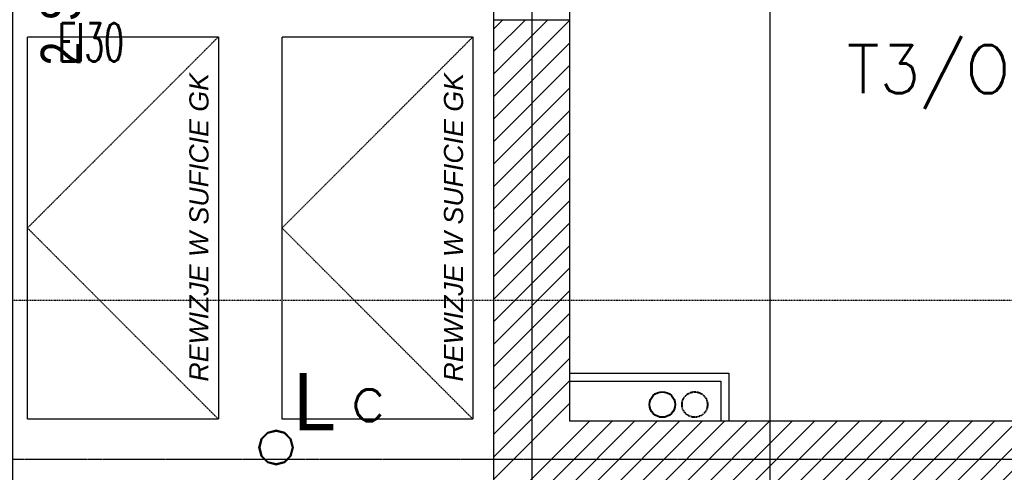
# Model space of a CAD drawing. Header units: millimetres. Extents: x 69081 to 158617, y -37521 to -9534.
# Tile 216 of 256: x 113847 to 114157, y -20178 to -20036. Entities that reach past the tile are written whole.
import ezdxf
from ezdxf.enums import TextEntityAlignment as Align

# ---------------------------------------------------------------- set-up
doc = ezdxf.new("R2010")
doc.units = ezdxf.units.MM
for name, pattern in [('DASHED', [0.75, 0.5, -0.25]), ('DO', [0.8, 0.6, -0.1, 0, -0.1]), ('DP', [0.5, 0.3, -0.2]), ('MP', [0.25, 0.15, -0.1])]:
    doc.linetypes.add(name, pattern=pattern)
for name, color, linetype in [('0_oświetlenie', 7, 'Continuous'), ('A-OSI', 8, 'DO'), ('A-SCI', 7, 'Continuous'), ('A_GSA_GK', 2, 'Continuous'), ('B-widok', 9, 'Continuous'), ('BZ_sym', 7, 'Continuous'), ('E_Oświetlenie - Numer obwodu', 1, 'Continuous'), ('E_Oświetlenie - Opis', 4, 'Continuous'), ('JS_OLKA KONSTR', 231, 'Continuous'), ('JS_p.poż.', 240, 'Continuous'), ('R-----OP', 1, 'Continuous'), ('R-----WY', 1, 'Continuous')]:
    doc.layers.add(name, color=color, linetype=linetype)
doc.layers.add('IS_Działka (powrotna)', color=5, linetype='DASHED', lineweight=40, true_color=0x0000ff)
doc.layers.add('IS_Grzejnik', color=15, linetype='Continuous', lineweight=5)
doc.layers.add('IS_Pion1', color=7, linetype='Continuous', lineweight=5)
doc.layers.get('R-----WY').off()
doc.styles.add('BIKTS', font='bikromsw.shx', dxfattribs={"width": 0.85})
doc.styles.add('ROMANS', font='romans.shx', dxfattribs={"height": 1})
doc.styles.add('SIMPLEX', font='simplex', dxfattribs={"width": 0.85})
doc.styles.add('SŁAWKA', font='simplex.shx', dxfattribs={"height": 12.5})
doc.styles.add('TableTextStyle', font='txt')

# ---------------------------------------------------------------- blocks, each defined once
blk = doc.blocks.new('osie')
at = {"layer": 'A-OSI'}
for p, q in [((19923.6, -41234.89), (19923.6, -43485.44)), ((19559.28, -43012.43), (20818.3, -43012.43))]:
    blk.add_line(p, q, dxfattribs=at)
blk = doc.blocks.new('symnadpr')
at = {"style": 'BIKTS', "width": 0.8}
blk.add_attdef('SZT_NADPR', text='', height=25, dxfattribs=at).set_placement((-48.74, -11.67), align=Align.RIGHT)
blk.add_attdef('NAZNADPR', (-42.6, -11.67), '', height=25, dxfattribs=at)
blk = doc.blocks.new('A$C04435ce7')
at = {"layer": 'BZ_sym'}
ref = blk.add_blockref('symnadpr', (3176.08, 1300.41), dxfattribs=dict(at, xscale=0.5, yscale=0.5, zscale=0.5, rotation=90))
ref.add_attrib('naznadpr', 'SBN120', (3182.33, 1278.91), dxfattribs={"height": 12.5, "rotation": 90, "style": 'BIKTS', "width": 0.8})
ref.add_attrib('szt_nadpr', '2', dxfattribs={"height": 12.5, "rotation": 90, "style": 'BIKTS', "width": 0.8}).set_placement((3182.33, 1272.46), align=Align.RIGHT)
blk = doc.blocks.new('grzejniki pietro 2')
at = {"layer": 'IS_Działka (powrotna)', "ltscale": 0.03}
blk.add_circle((20039.42, -42419.82), 4, dxfattribs=at)
at = {"layer": 'IS_Pion1', "color": 1, "lineweight": 40}
blk.add_circle((20029.23, -42419.82, 289.1), 4, dxfattribs=at)
blk = doc.blocks.new('A$C253e2aa0')
at = {"layer": 'B-widok', "color": 1, "linetype": 'MP'}
blk.add_lwpolyline([(0, 60), (120, 60), (120, 0), (0, 0), (0, 60)], dxfattribs=at)
at = {"layer": 'B-widok', "linetype": 'MP'}
blk.add_lwpolyline([(0, 0), (60, 60), (120, 0)], dxfattribs=at)
at = {"layer": 'R-----OP', "ltscale": 10, "insert": (11.78, 9.11, 36538.02), "char_height": 6, "width": 4709.9909, "attachment_point": 1, "style": 'SŁAWKA'}
blk.add_mtext('{\\fArial|b0|i1|c0|p34;REWIZJE W SUFICIE GK}', dxfattribs=at)
blk = doc.blocks.new('PRZEKROJE')
at = {"layer": 'R-----OP', "color": 121, "linetype": 'DP'}
blk.add_lwpolyline([(19889.14, -34118.77), (19788.52, -34118.77), (19788.52, -34118.77), (20055.1, -34118.77), (20055.1, -34118.77), (21600.08, -34118.77)], dxfattribs=at)
blk = doc.blocks.new('opis lamp')
at = {"layer": 'E_Oświetlenie - Numer obwodu', "style": 'SIMPLEX'}
blk.add_attdef('OBWÓD', text='', height=15, dxfattribs=at).set_placement((-9.46, -1.18), align=Align.CENTER)
at = {"layer": 'E_Oświetlenie - Opis', "style": 'SIMPLEX'}
blk.add_attdef('OPIS1', (55.72, 42.77), '', height=15, dxfattribs=at)

msp = doc.modelspace()

# ---------------------------------------------------------------- hatches: boundary and pattern name
at = {"layer": 'JS_p.poż.'}
h = msp.add_hatch(dxfattribs=at)
h.set_pattern_fill('ANSI31', color=256, scale=40, style=0)
h.set_pattern_definition([(45, (92505.235, -5855.9077), (-3.5355339, 3.5355339), [])])
h.paths.add_polyline_path([(114020.1267, -20035.5941), (113996.1267, -20035.5941), (113996.1415, -20185.5941), (114020.1415, -20161.5941)])
h.paths.add_polyline_path([(113996.1105, -19870.5941), (114020.1104, -19870.5941), (114020.1094, -19860.5941), (113996.1095, -19860.5941)])
h = msp.add_hatch(dxfattribs=at)
h.set_pattern_fill('ANSI31', color=256, scale=40, style=0)
h.set_pattern_definition([(45, (93330.235, -5855.9077), (-3.5355339, 3.5355339), [])])
h.paths.add_polyline_path([(114670.1415, -20185.5941), (114670.1415, -20161.607), (114020.1415, -20161.5941), (113996.1415, -20185.5941)])

# ---------------------------------------------------------------- linework, layer by layer
msp.add_lwpolyline([(111556.6836, -18844.1938), (111703.244, -18807.7598), (111981.0586, -20011.1069), (112126.2397, -19977.5892), (112217.3915, -20376.0176), (113845.1415, -20376.0176), (113845.1415, -18660.5941), (113996.1415, -18660.5941), (113996.1415, -20536.5941), (111947.4049, -20536.5941), (111556.4636, -18843.6979)])
at = {"color": 5, "elevation": 905.9057}
msp.add_lwpolyline([(114083.1242, -19266.7859), (117047.6443, -19266.7859), (117047.6443, -20337.187), (114083.1242, -20337.187)], close=True, dxfattribs=at)
at = {"layer": '0_oświetlenie'}
for points in [[(113922.433, -20169.8996, 0), (113923.1557, -20167.1994, 0)], [(113923.1557, -20167.1994, 0), (113922.433, -20169.8996, 0)], [(113923.1557, -20167.1994, 0), (113922.433, -20169.8996, 0)], [(113922.433, -20169.8996, 0), (113923.1557, -20167.1994, 0)], [(113923.1557, -20167.1994, 0), (113925.1322, -20165.2229, 0)], [(113925.1322, -20165.2229, 0), (113923.1557, -20167.1994, 0)], [(113925.1322, -20165.2229, 0), (113923.1557, -20167.1994, 0)], [(113923.1557, -20167.1994, 0), (113925.1322, -20165.2229, 0)], [(113923.3705, -20167.3244, 0), (113925.2572, -20165.4397, 0)], [(113925.2572, -20165.4397, 0), (113923.3705, -20167.3244, 0)], [(113925.2572, -20165.4397, 0), (113923.3705, -20167.3244, 0)], [(113923.3705, -20167.3244, 0), (113925.2572, -20165.4397, 0)], [(113925.1322, -20165.2229, 0), (113927.8315, -20164.4992, 0)], [(113927.8315, -20164.4992, 0), (113925.1322, -20165.2229, 0)], [(113927.8315, -20164.4992, 0), (113925.1322, -20165.2229, 0)], [(113925.1322, -20165.2229, 0), (113927.8315, -20164.4992, 0)], [(113925.2572, -20165.4397, 0), (113927.8315, -20164.7492, 0)], [(113927.8315, -20164.7492, 0), (113925.2572, -20165.4397, 0)], [(113927.8315, -20164.7492, 0), (113925.2572, -20165.4397, 0)], [(113925.2572, -20165.4397, 0), (113927.8315, -20164.7492, 0)], [(113927.8315, -20164.4992, 0), (113930.5307, -20165.2229, 0)], [(113930.5307, -20165.2229, 0), (113927.8315, -20164.4992, 0)], [(113930.5307, -20165.2229, 0), (113927.8315, -20164.4992, 0)], [(113927.8315, -20164.4992, 0), (113930.5307, -20165.2229, 0)], [(113927.8315, -20164.7492, 0), (113930.4057, -20165.4397, 0)], [(113930.4057, -20165.4397, 0), (113927.8315, -20164.7492, 0)], [(113930.4057, -20165.4397, 0), (113927.8315, -20164.7492, 0)], [(113927.8315, -20164.7492, 0), (113930.4057, -20165.4397, 0)], [(113930.4057, -20165.4397, 0), (113932.2924, -20167.3244, 0)], [(113932.2924, -20167.3244, 0), (113930.4057, -20165.4397, 0)], [(113932.2924, -20167.3244, 0), (113930.4057, -20165.4397, 0)], [(113930.4057, -20165.4397, 0), (113932.2924, -20167.3244, 0)], [(113930.5307, -20165.2229, 0), (113932.5072, -20167.1994, 0)], [(113932.5072, -20167.1994, 0), (113930.5307, -20165.2229, 0)], [(113932.5072, -20167.1994, 0), (113930.5307, -20165.2229, 0)], [(113930.5307, -20165.2229, 0), (113932.5072, -20167.1994, 0)], [(113932.5072, -20167.1994, 0), (113933.2299, -20169.8996, 0)], [(113933.2299, -20169.8996, 0), (113932.5072, -20167.1994, 0)], [(113933.2299, -20169.8996, 0), (113932.5072, -20167.1994, 0)], [(113932.5072, -20167.1994, 0), (113933.2299, -20169.8996, 0)], [(113923.1557, -20172.5998, 0), (113922.433, -20169.8996, 0)], [(113922.433, -20169.8996, 0), (113923.1557, -20172.5998, 0)], [(113922.433, -20169.8996, 0), (113923.1557, -20172.5998, 0)], [(113923.1557, -20172.5998, 0), (113922.433, -20169.8996, 0)], [(113922.683, -20169.8996, 0), (113923.3705, -20167.3244, 0)], [(113923.3705, -20167.3244, 0), (113922.683, -20169.8996, 0)], [(113923.3705, -20167.3244, 0), (113922.683, -20169.8996, 0)], [(113922.683, -20169.8996, 0), (113923.3705, -20167.3244, 0)], [(113923.3705, -20172.4748, 0), (113922.683, -20169.8996, 0)], [(113922.683, -20169.8996, 0), (113923.3705, -20172.4748, 0)], [(113922.683, -20169.8996, 0), (113923.3705, -20172.4748, 0)], [(113923.3705, -20172.4748, 0), (113922.683, -20169.8996, 0)], [(113932.2924, -20167.3244, 0), (113932.9799, -20169.8996, 0)], [(113932.9799, -20169.8996, 0), (113932.2924, -20167.3244, 0)], [(113932.9799, -20169.8996, 0), (113932.2924, -20167.3244, 0)], [(113932.2924, -20167.3244, 0), (113932.9799, -20169.8996, 0)], [(113932.9799, -20169.8996, 0), (113932.2924, -20172.4748, 0)], [(113932.2924, -20172.4748, 0), (113932.9799, -20169.8996, 0)], [(113932.2924, -20172.4748, 0), (113932.9799, -20169.8996, 0)], [(113932.9799, -20169.8996, 0), (113932.2924, -20172.4748, 0)], [(113933.2299, -20169.8996, 0), (113932.5072, -20172.5998, 0)], [(113932.5072, -20172.5998, 0), (113933.2299, -20169.8996, 0)], [(113932.5072, -20172.5998, 0), (113933.2299, -20169.8996, 0)], [(113933.2299, -20169.8996, 0), (113932.5072, -20172.5998, 0)], [(113925.1322, -20174.5764, 0), (113923.1557, -20172.5998, 0)], [(113923.1557, -20172.5998, 0), (113925.1322, -20174.5764, 0)], [(113923.1557, -20172.5998, 0), (113925.1322, -20174.5764, 0)], [(113925.1322, -20174.5764, 0), (113923.1557, -20172.5998, 0)], [(113925.2572, -20174.3596, 0), (113923.3705, -20172.4748, 0)], [(113923.3705, -20172.4748, 0), (113925.2572, -20174.3596, 0)], [(113923.3705, -20172.4748, 0), (113925.2572, -20174.3596, 0)], [(113925.2572, -20174.3596, 0), (113923.3705, -20172.4748, 0)], [(113932.2924, -20172.4748, 0), (113930.4057, -20174.3596, 0)], [(113930.4057, -20174.3596, 0), (113932.2924, -20172.4748, 0)], [(113930.4057, -20174.3596, 0), (113932.2924, -20172.4748, 0)], [(113932.2924, -20172.4748, 0), (113930.4057, -20174.3596, 0)], [(113932.5072, -20172.5998, 0), (113930.5307, -20174.5764, 0)], [(113930.5307, -20174.5764, 0), (113932.5072, -20172.5998, 0)], [(113930.5307, -20174.5764, 0), (113932.5072, -20172.5998, 0)], [(113932.5072, -20172.5998, 0), (113930.5307, -20174.5764, 0)], [(113927.8315, -20175.3, 0), (113925.1322, -20174.5764, 0)], [(113925.1322, -20174.5764, 0), (113927.8315, -20175.3, 0)], [(113925.1322, -20174.5764, 0), (113927.8315, -20175.3, 0)], [(113927.8315, -20175.3, 0), (113925.1322, -20174.5764, 0)], [(113927.8315, -20175.05, 0), (113925.2572, -20174.3596, 0)], [(113925.2572, -20174.3596, 0), (113927.8315, -20175.05, 0)], [(113925.2572, -20174.3596, 0), (113927.8315, -20175.05, 0)], [(113927.8315, -20175.05, 0), (113925.2572, -20174.3596, 0)], [(113930.4057, -20174.3596, 0), (113927.8315, -20175.05, 0)], [(113927.8315, -20175.05, 0), (113930.4057, -20174.3596, 0)], [(113927.8315, -20175.05, 0), (113930.4057, -20174.3596, 0)], [(113930.4057, -20174.3596, 0), (113927.8315, -20175.05, 0)], [(113930.5307, -20174.5764, 0), (113927.8315, -20175.3, 0)], [(113927.8315, -20175.3, 0), (113930.5307, -20174.5764, 0)], [(113927.8315, -20175.3, 0), (113930.5307, -20174.5764, 0)], [(113930.5307, -20174.5764, 0), (113927.8315, -20175.3, 0)]]:
    msp.add_polyline3d(points, dxfattribs=at)
at = {"layer": 'A-SCI', "color": 4}
msp.add_line((113996.1415, -20035.5941), (114020.1415, -20035.5941), dxfattribs=at)
for points in [[(114646.1415, -20136.0941), (114646.1415, -20161.5941), (114020.1415, -20161.5941), (114020.1415, -20020.2438)], [(113996.1415, -20035.5941), (113996.1415, -20247.5941)]]:
    msp.add_lwpolyline(points, dxfattribs=at)
at = {"layer": 'A_GSA_GK'}
for p, q in [((114020.1415, -20146.5941), (114070.1415, -20146.5941)), ((114070.1415, -20146.5941), (114070.1415, -20161.5941))]:
    msp.add_line(p, q, dxfattribs=at)
at = {"layer": 'A_GSA_GK', "color": 8}
for p, q in [((114020.1415, -20149.0941), (114067.6415, -20149.0941)), ((114067.6415, -20149.0941), (114067.6415, -20161.5941))]:
    msp.add_line(p, q, dxfattribs=at)

# ---------------------------------------------------------------- block references
at = {"layer": '0_oświetlenie'}
ref = msp.add_blockref('opis lamp', (114117.157, -20030.6437, 1), dxfattribs=at)
ref.add_attrib('OBWÓD', 'T3/O2', dxfattribs={"layer": 'E_Oświetlenie - Numer obwodu', "height": 15, "style": 'SIMPLEX'}).set_placement((114139.3133, -20058.6117, 1), align=Align.CENTER)
ref.add_attrib('OPIS1', 'd', (114163.8623, -20035.0201, 1), dxfattribs={"layer": 'E_Oświetlenie - Opis', "height": 15, "style": 'SIMPLEX'})
ref = msp.add_blockref('opis lamp', (113905.876, -20174.6647, 1), dxfattribs=at)
ref.add_attrib('OBWÓD', 'T3/O2', dxfattribs={"layer": 'E_Oświetlenie - Numer obwodu', "height": 15, "style": 'SIMPLEX'}).set_placement((113928.0323, -20202.6326, 1), align=Align.CENTER)
ref.add_attrib('OPIS1', 'c', (113951.0044, -20161.6554, 1), dxfattribs={"layer": 'E_Oświetlenie - Opis', "height": 15, "style": 'SIMPLEX'})
at = {"layer": 'A-SCI', "color": 4}
msp.add_blockref('osie', (94084.5456, 22838.835), dxfattribs=at)
at = {"layer": 'B-widok', "rotation": 90}
for p in [(113909.6902, -20160.9911, 289.1), (113989.6902, -20160.9911, 289.1)]:
    msp.add_blockref('A$C253e2aa0', p, dxfattribs=at)
at = {"layer": 'IS_Grzejnik'}
msp.add_blockref('grzejniki pietro 2', (94019.9764, 22263.4019, -289.1), dxfattribs=at)
at = {"layer": 'JS_OLKA KONSTR'}
msp.add_blockref('A$C04435ce7', (110684.0499, -21314.9635), dxfattribs=at)
at = {"layer": 'R-----WY'}
msp.add_blockref('PRZEKROJE', (93259.4635, 13995.1786), dxfattribs=at)

# ---------------------------------------------------------------- texts
at = {"layer": '0_oświetlenie', "style": 'TableTextStyle'}
msp.add_text('L', height=18, dxfattribs=at).set_placement((113933.2315, -20164.4996))
at = {"layer": 'JS_p.poż.', "ltscale": 0.02, "insert": (113859.3061, -20036.6853), "char_height": 12, "width": 260.223155, "attachment_point": 1, "style": 'ROMANS'}
msp.add_mtext('{\\W0.6;EI30}', dxfattribs=at)

doc.saveas('drawing.dxf')
